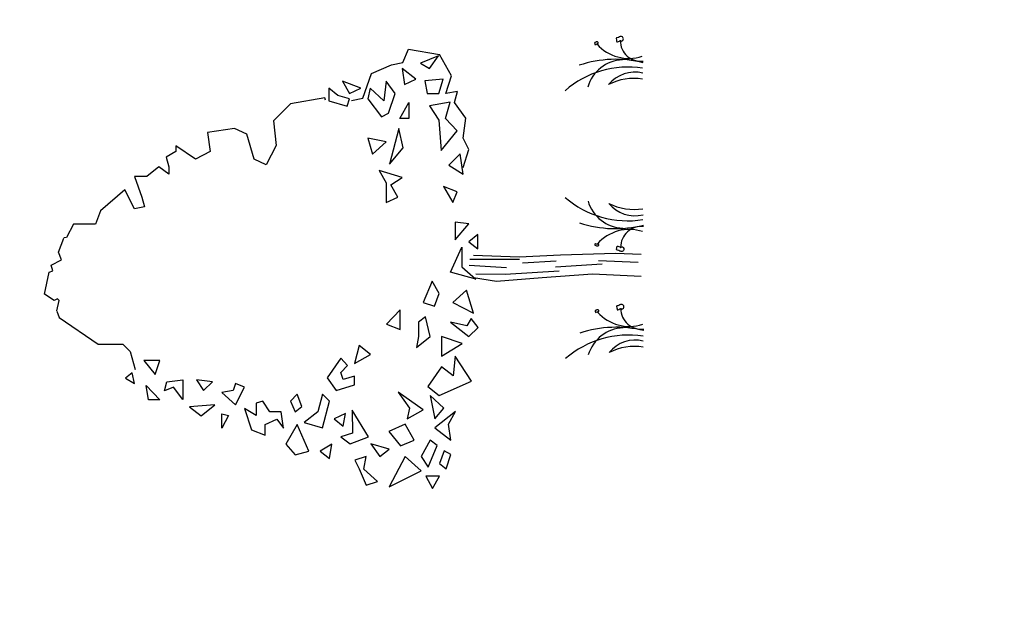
# Model space of a CAD drawing. Header units: millimetres. Extents: x -7700071838 to 844383267715, y -571436171822 to -6721321135.
# Tile 4 of 19: x -7695370851 to -7695340860, y -13445427384 to -13445409495. Entities that reach past the tile are written whole.
import ezdxf

# ---------------------------------------------------------------- set-up
doc = ezdxf.new("R2010")
doc.units = ezdxf.units.MM
doc.header["$MEASUREMENT"] = 0
doc.linetypes.add('CENTER2', pattern=[28.575, 19.05, -3.175, 3.175, -3.175])
doc.layers.add('SECTION', color=7, linetype='Continuous')

# ---------------------------------------------------------------- blocks, each defined once
blk = doc.blocks.new('A$C16861002')
h = blk.add_hatch()
h.set_pattern_fill('AR-SAND,_O', color=86, scale=0.00875, angle=-7.1637)
h.set_pattern_definition([(30.3363, (-438.715158, 35.971238), (0.0015555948, 0.01679683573), [0, -0.0133, 0, -0.014875, 0, -0.01421875]), (0.3363, (-438.715158, 35.971238), (0.0184440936, 0.0225698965), [0, -0.007175, 0, -0.0119875, 0, -0.00459375]), (320.3363, (-438.725837, 35.97258), (0.02704221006, -0.0033489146), [0, -0.004375, 0, -0.01575, 0, -0.0205625]), (310.3363, (-438.725837, 35.97258), (0.0270559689, 0.0043395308), [0, -0.0021875, 0, -0.010325, 0, -0.0118125])])
edge = h.paths.add_edge_path()
edge.add_spline(control_points=[(0.4377, 0.1015), (0.4369, 0.1016), (0.4132, 0.1059), (0.3567, 0.1112), (0.2686, 0.1222), (0.1662, 0.1393), (0.0827, 0.1345), (0.0096, 0.1732), (-0.0068, 0.1484), (-0.0113, 0.1408)], knot_values=[0.028153, 0.028153, 0.028153, 0.028153, 0.042705, 0.440186, 0.998352, 1.57343, 2.182336, 2.529485, 2.667956, 2.667956, 2.667956, 2.667956], degree=3, periodic=0)
edge.add_line((-0.0113, 0.1408), (0.4337, 0.0848))
edge.add_arc((0.3099, 0.1232), 0.1297, 342.7907, 350.3646)
at = {"color": 86}
for p, q in [((0.6625, 0.3853), (0.6788, 0.4725)), ((0.6578, 0.4593), (0.6477, 0.3899)), ((0.6939, 0.4685), (0.6792, 0.3515)), ((0.6477, 0.3899), (0.6397, 0.2618)), ((0.6691, 0.3459), (0.6643, 0.2656)), ((0.65, 0.2691), (0.6428, 0.1581)), ((0.6518, 0.1656), (0.6361, 0.0728))]:
    blk.add_line(p, q, dxfattribs=at)
for points in [[(0.6961, 1.4593), (0.7199, 1.4507), (0.7247, 1.4539), (0.7214, 1.4627), (0.7393, 1.483), (0.7897, 1.4654), (0.7923, 1.4566), (0.8057, 1.4587), (0.8156, 1.4331), (0.8344, 1.4373), (0.866, 1.4211)], [(0.6955, 1.4592), (0.6801, 1.4557), (0.6056, 1.3714), (0.5983, 1.3138), (0.5782, 1.2988), (0.5343, 1.292)], [(1.1122, 0.7614), (1.1179, 0.7628), (1.1146, 0.8451), (1.0792, 0.8905), (1.0201, 0.8921), (0.978, 0.9208), (0.9951, 0.9479), (1.0557, 0.9578), (1.0728, 0.985), (1.0718, 1.0495), (1.0261, 1.0493), (1.0125, 1.0862), (1.0498, 1.1283), (1.0363, 1.13), (1.0257, 1.1547), (1.0025, 1.1518), (0.9854, 1.1536), (1.0054, 1.1748), (0.9865, 1.2065), (0.9902, 1.2353), (0.9386, 1.2242), (0.9154, 1.2213), (0.9138, 1.2449), (0.9616, 1.2623), (0.9194, 1.3261), (0.8894, 1.3416), (0.8959, 1.3934), (0.8666, 1.4147), (0.8663, 1.4209)], [(1.1039, 0.7006), (1.1057, 0.6729), (1.1612, 0.6453), (1.1763, 0.5954), (1.1782, 0.5677), (1.2081, 0.5502), (1.1856, 0.4786)], [(0.9125, 0.4568), (0.953, 0.438), (0.9811, 0.4482), (1.0277, 0.4355), (1.068, 0.4579), (1.0935, 0.4478), (1.0916, 0.4755), (1.1321, 0.4567), (1.1855, 0.4786)], [(0.601, 0.0697), (0.6216, 0.1837), (0.6281, 0.3037), (0.6333, 0.413), (0.6485, 0.466)], [(0.7023, 0.4592), (0.6845, 0.3516), (0.6765, 0.2537), (0.6644, 0.1234), (0.6541, 0.0631)]]:
    blk.add_lwpolyline(points, dxfattribs=at)
for points in [[(0.5167, 1.3176), (0.5013, 1.2976), (0.5273, 1.2998)], [(0.4592, 1.2699), (0.4937, 1.271), (0.4558, 1.2428)], [(0.5534, 1.269), (0.5163, 1.2462), (0.5486, 1.2312)], [(0.496, 1.2213), (0.4954, 1.1829), (0.449, 1.1888), (0.4813, 1.2067), (0.4756, 1.2294)], [(0.4301, 1.1747), (0.4056, 1.1503), (0.4269, 1.1146)], [(0.4914, 1.1505), (0.464, 1.1374), (0.4824, 1.1131)], [(0.4037, 1.1011), (0.3975, 1.0854), (0.37, 1.1053)], [(0.4544, 1.0947), (0.4207, 1.066), (0.4602, 1.039), (0.4714, 1.0596), (0.4552, 1.0671)], [(0.4096, 1.0454), (0.3569, 1.0355), (0.3402, 1.0047), (0.3655, 1.0015), (0.3748, 0.9729), (0.3516, 0.9593), (0.3903, 0.9599), (0.3937, 0.987), (0.421, 1), (0.4188, 1.0168), (0.3893, 1.0205)], [(0.356, 0.9258), (0.313, 0.9586), (0.285, 0.9402), (0.2893, 0.9067)], [(0.4129, 0.9351), (0.3862, 0.9275), (0.3968, 0.9096), (0.4277, 0.9168)], [(0.3582, 0.909), (0.3401, 0.8673), (0.4013, 0.8432), (0.4202, 0.8573), (0.3794, 0.8734)], [(0.2859, 0.8796), (0.2663, 0.8601), (0.2994, 0.8505)], [(0.294, 0.8072), (0.3054, 0.7618), (0.3734, 0.7917), (0.3186, 0.7986), (0.3135, 0.8267)], [(0.3578, 0.8376), (0.3382, 0.8181), (0.367, 0.809)], [(0.4568, 0.8417), (0.4246, 0.8238), (0.4318, 0.7789), (0.4529, 0.7762), (0.4479, 0.8043), (0.4654, 0.8076), (0.4802, 0.7893), (0.4992, 0.8034)], [(0.1922, 0.7815), (0.1972, 0.7534), (0.2308, 0.7822), (0.2597, 0.7731), (0.2546, 0.8012), (0.2322, 0.793)], [(0.2878, 0.7585), (0.2556, 0.7406), (0.2697, 0.7169)], [(0.4824, 0.7725), (0.4988, 0.732), (0.5233, 0.7564)], [(1.1396, 0.7504), (1.11, 0.7541), (1.0919, 0.7124), (1.1081, 0.7049), (1.12, 0.7309)], [(0.1812, 0.728), (0.2096, 0.6475), (0.2481, 0.6811)], [(0.3119, 0.7116), (0.2748, 0.6888), (0.2834, 0.6547), (0.324, 0.6716)], [(1.1524, 0.7158), (1.1208, 0.7033), (1.13, 0.6747)], [(0.5657, 0.6852), (0.549, 0.6543), (0.5954, 0.6485)], [(0.336, 0.6646), (0.3524, 0.6241), (0.402, 0.6783), (0.3607, 0.656)], [(0.9706, 0.6672), (0.996, 0.6311), (1.0099, 0.6733)], [(1.1027, 0.6616), (1.0564, 0.6345), (1.0628, 0.6172), (1.1072, 0.5951), (1.1394, 0.613), (1.0937, 0.6243), (1.1273, 0.653)], [(0.1956, 0.6383), (0.164, 0.6258), (0.1915, 0.6058)], [(0.2434, 0.6433), (0.216, 0.6302), (0.2639, 0.6022), (0.2786, 0.6169)], [(0.8526, 0.6491), (0.8618, 0.6205), (0.8934, 0.633), (0.9069, 0.6038), (0.9306, 0.6558), (0.899, 0.6433)], [(0.502, 0.6217), (0.5233, 0.5861), (0.571, 0.5911), (0.5604, 0.6089), (0.5267, 0.6132)], [(0.9423, 0.6296), (0.9762, 0.5924), (1.0239, 0.5974)], [(0.221, 0.6021), (0.2063, 0.5875), (0.2387, 0.5724), (0.2492, 0.5876)], [(0.3068, 0.6023), (0.2725, 0.5682), (0.3111, 0.5688), (0.3386, 0.5489)], [(0.3279, 0.5997), (0.3505, 0.5749), (0.3841, 0.6036)], [(0.4058, 0.6064), (0.3813, 0.582), (0.4056, 0.502), (0.4694, 0.5325), (0.4237, 0.5437), (0.4482, 0.5681)], [(0.6055, 0.5923), (0.5936, 0.5663), (0.6218, 0.5518), (0.6534, 0.5643)], [(1.0468, 0.5917), (1.082, 0.5653), (1.0441, 0.5701)], [(0.4735, 0.5649), (0.4969, 0.5125), (0.5199, 0.5591)], [(1.1256, 0.5708), (1.1348, 0.5422), (1.1642, 0.5715)], [(0.5509, 0.5332), (0.5117, 0.4942), (0.5301, 0.4699), (0.5532, 0.4835), (0.5377, 0.4964)], [(0.5966, 0.522), (0.5652, 0.4765), (0.6221, 0.4858)], [(0.6447, 0.461), (0.669, 0.5183), (0.7247, 0.4839), (0.6783, 0.4897)], [(0.9586, 0.5039), (1.0003, 0.4602), (1.0332, 0.4836), (1.0698, 0.468), (1.0675, 0.5177), (1.031, 0.5003)], [(1.0977, 0.5194), (1.0943, 0.4924), (1.1267, 0.4773), (1.1279, 0.5211)], [(1.1714, 0.5266), (1.1561, 0.5066), (1.1829, 0.4812)], [(0.7436, 0.498), (0.7775, 0.4608), (0.7858, 0.4927)], [(0.8329, 0.4923), (0.8568, 0.4783), (0.8736, 0.5091)], [(0.922, 0.49), (0.8967, 0.4588), (0.945, 0.4596)], [(0.7353, 0.4661), (0.7157, 0.4466), (0.7495, 0.4423)]]:
    blk.add_lwpolyline(points, close=True, dxfattribs=at)
for centre, radius, start, end in [((0.242, 0.1463), 0.2269, 343.8213, 33.8793), ((0.3964, 0.1357), 0.0898, 354.9817, 66.5193), ((0.2178, 0.1785), 0.2735, 338.8097, 11.1779), ((0.9619, 0.0558), 0.2269, 131.7933, 181.8513), ((0.9933, 0.0811), 0.2735, 154.4947, 186.8629), ((0.8743, 0.0668), 0.2269, 343.8213, 33.8793), ((0.3749, 0.1132), 0.0789, 338.4127, 44.178), ((0.3099, 0.1232), 0.1297, 343.4617, 20.2712), ((0.5874, 0.0999), 0.101, 124.1986, 191.1044), ((0.8096, 0.0838), 0.0898, 99.1533, 170.6909), ((0.6157, 0.0963), 0.101, 334.5682, 41.474), ((0.8501, 0.0991), 0.2735, 338.8097, 11.1779), ((0.5259, 0.0784), 0.0496, 83.2374, 178.7654), ((0.8248, 0.0566), 0.0789, 121.4946, 187.2599), ((0.8904, 0.0502), 0.1297, 145.4014, 182.2109), ((1.0287, 0.0563), 0.0898, 354.9817, 66.5193), ((0.67, 0.0603), 0.0496, 346.9072, 82.4352), ((1.2197, 0.0204), 0.101, 124.1986, 191.1044), ((1.0072, 0.0337), 0.0789, 338.4127, 44.178), ((0.9422, 0.0437), 0.1297, 343.4617, 20.2712), ((1.1582, -0.0011), 0.0496, 83.2374, 178.7654)]:
    blk.add_arc(centre, radius, start, end, dxfattribs=at)
for points, start_tangent, end_tangent in [([(0.5315, 0.184), (0.5305, 0.1883), (0.5326, 0.1885), (0.5352, 0.1882), (0.5351, 0.1872), (0.5358, 0.1845), (0.5361, 0.1829), (0.5353, 0.1809), (0.5321, 0.1802), (0.5309, 0.1835), (0.5315, 0.184)], (-0.533022, 0.846101), (-0.533022, 0.846101)), ([(0.6906, 0.164), (0.6927, 0.1679), (0.6907, 0.1686), (0.6881, 0.169), (0.688, 0.1679), (0.6867, 0.1655), (0.6859, 0.164), (0.6862, 0.1619), (0.6892, 0.1605), (0.6911, 0.1634), (0.6906, 0.164)], (0.725822, 0.687882), (0.725822, 0.687882)), ([(0.5323, 0.1274), (0.5303, 0.136), (0.5345, 0.1365), (0.5397, 0.1359), (0.5394, 0.1338), (0.5408, 0.1284), (0.5415, 0.1252), (0.5399, 0.1212), (0.5335, 0.1199), (0.5312, 0.1265), (0.5323, 0.1274)], (-0.533022, 0.846101), (-0.533022, 0.846101)), ([(0.6759, 0.1094), (0.68, 0.1172), (0.676, 0.1187), (0.6708, 0.1194), (0.6706, 0.1173), (0.6679, 0.1124), (0.6665, 0.1095), (0.667, 0.1053), (0.6729, 0.1024), (0.6768, 0.1082), (0.6759, 0.1094)], (0.725822, 0.687882), (0.725822, 0.687882)), ([(1.1638, 0.1045), (1.1628, 0.1088), (1.1649, 0.109), (1.1675, 0.1087), (1.1674, 0.1077), (1.1681, 0.105), (1.1684, 0.1034), (1.1676, 0.1014), (1.1644, 0.1008), (1.1632, 0.104), (1.1638, 0.1045)], (-0.533022, 0.846101), (-0.533022, 0.846101)), ([(1.1646, 0.0479), (1.1626, 0.0565), (1.1668, 0.057), (1.172, 0.0564), (1.1717, 0.0543), (1.1731, 0.0489), (1.1738, 0.0457), (1.1722, 0.0418), (1.1658, 0.0405), (1.1635, 0.047), (1.1646, 0.0479)], (-0.533022, 0.846101), (-0.533022, 0.846101))]:
    blk.add_spline(points, degree=3, dxfattribs=dict(at, start_tangent=start_tangent, end_tangent=end_tangent))

msp = doc.modelspace()

# ---------------------------------------------------------------- block references
at = {"layer": 'SECTION', "color": 2, "linetype": 'CENTER2', "ltscale": 400, "xscale": 12801.6000019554, "yscale": 12801.60000038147, "zscale": 12801.6, "rotation": 97.27622080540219}
msp.add_blockref('A$C16861002', (-7695350060.792788, -13445424836.514099), dxfattribs=at)

doc.saveas('drawing.dxf')
